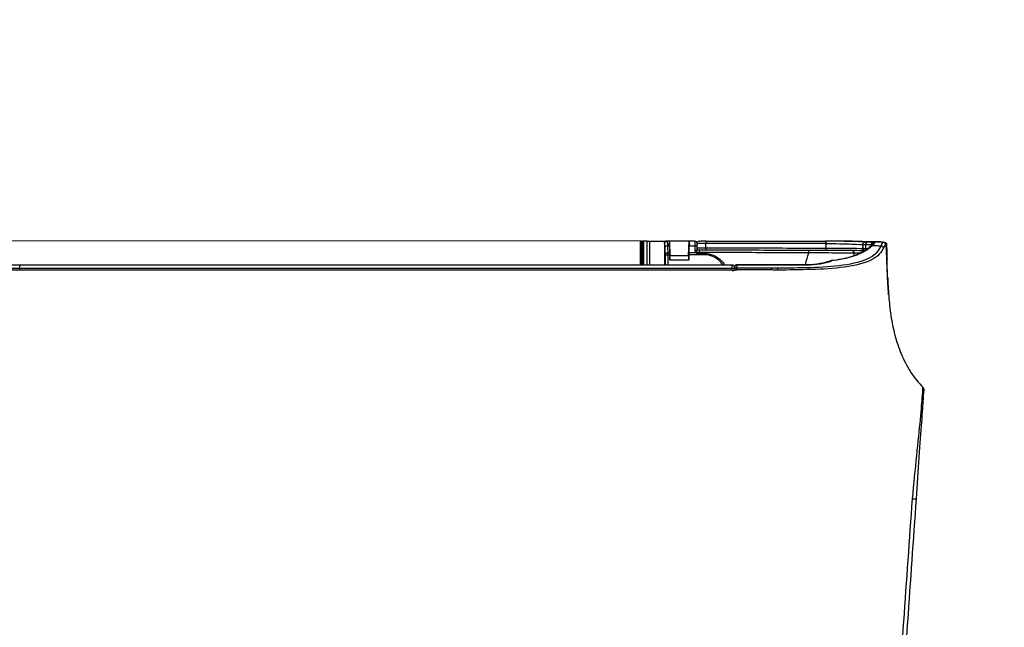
# Model space of a CAD drawing. Header units: millimetres. Extents: x -424979 to 718034, y -72486 to 344972.
# Tile 21 of 256: x 415443 to 416061, y 1934 to 2315. Entities that reach past the tile are written whole.
import ezdxf
from ezdxf import colors
from ezdxf.entities.mleader import LeaderData, LeaderLine
from ezdxf.math import Vec2, Vec3

# ---------------------------------------------------------------- set-up
doc = ezdxf.new("R2010")
doc.units = ezdxf.units.MM
doc.header["$MEASUREMENT"] = 0
doc.layers.add('IS_KLIM Opis_Średnice', color=7, linetype='Continuous', lineweight=9)
doc.layers.add('IS_KLIM_urządzenia', color=3, linetype='Continuous')

# ---------------------------------------------------------------- blocks, each defined once
blk = doc.blocks.new('G$CFEA986A8')
at = {"layer": 'IS_KLIM_urządzenia', "linetype": 'Continuous'}
for p, q in [((902.57, 201.14), (563.89, 201.26)), ((902.37, 200.15), (902.37, 200.94)), ((902.37, 196.17), (902.37, 200.15)), ((902.57, 201.14), (902.77, 201.14)), ((902.57, 201.14), (902.57, 200.15)), ((902.57, 200.15), (902.57, 196.17)), ((902.77, 200.15), (902.57, 200.15)), ((903.79, 201.14), (902.77, 201.14)), ((902.77, 200.15), (902.77, 201.14)), ((902.78, 196.17), (902.77, 200.15)), ((902.97, 200.94), (902.97, 200.15)), ((902.97, 200.15), (902.98, 196.17)), ((908.45, 201.14), (907.89, 201.14)), ((908.01, 200.14), (908.41, 200.14)), ((912.52, 201.14), (908.47, 201.14)), ((912.52, 201.14), (912.37, 198.14)), ((912.55, 201.14), (912.52, 201.14)), ((913.83, 201.14), (912.55, 201.14)), ((912.56, 198.77), (912.59, 200.14)), ((912.59, 200.14), (913.83, 200.14)), ((913.83, 199.19), (913.83, 200.14)), ((914.13, 200.84), (914.13, 199.99)), ((914.13, 199.99), (914.13, 199.04)), ((772.5, 196.17), (772.5, 196.12)), ((772.5, 195.46), (772.5, 196.12)), ((921.53, 196.12), (921.53, 196.17)), ((772.5, 195.01), (772.5, 195.46)), ((921.53, 195.01), (921.53, 195.46))]:
    blk.add_line(p, q, dxfattribs=at)
at = {"layer": 'IS_KLIM_urządzenia', "linetype": 'Continuous', "extrusion": (0, 0, -1)}
for centre, radius, start, end in [((-902.57, 200.94), 0.2, 0.06, 90), ((-902.77, 200.94), 0.2, 90, 179.94), ((-913.83, 200.84), 0.3, 90, 180), ((-949.35, 200.44), 0.5, 357.7297, 89), ((-914.63, 199.19), 0.8, 328.4419, 0), ((-914.63, 199.04), 0.5, 328.4419, 360), ((-949.38, 199.62), 0.5, 270.2, 357.9509)]:
    blk.add_arc(centre, radius, start, end, dxfattribs=at)
at = {"layer": 'IS_KLIM_urządzenia', "linetype": 'Continuous', "extrusion": (1.00954e-06, -2.82004e-16, 1)}
blk.add_arc((953.43, 198.1, 0), 0.5, 336.3033, 1.7827, dxfattribs=at)
at = {"layer": 'IS_KLIM_urządzenia', "linetype": 'Continuous', "extrusion": (1.60164e-27, -6.12303e-17, -1)}
blk.add_arc((-921.53, 195.67), 0.5, 90, 180, dxfattribs=at)
at = {"layer": 'IS_KLIM_urządzenia', "linetype": 'Continuous'}
blk.add_arc((922.53, 195.67), 0.5, 90, 180, dxfattribs=at)
for centre, major_axis, ratio, start_param, end_param in [((902.57, 200.15), (-0.2, 0), 0.005236, 4.712394, 6.283185), ((902.77, 200.15), (-0.2, 0), 0.005236, 3.141593, 4.712397), ((907.89, 200.64), (0, -0.5), 0.996195, 3.141593, 4.711612), ((908.01, 199.89), (-0.499, -0.025), 0.499537, 4.687551, 6.182407), ((913.83, 199.99), (-0.3, 0), 0.500503, 3.141593, 4.742589), ((916.08, 200.61), (0, -0.5), 0.034873, 3.089201, 4.710644), ((941.09, 200.61), (0, -0.5), 0.034873, 3.089633, 4.710644), ((941.13, 200.61), (0, 0.5), 0.034873, 6.231234, 7.852245), ((949.95, 200.45), (0.009, -0.5), 0.86661, 3.141593, 4.730312), ((950.87, 199.75), (-0.375, 0.331), 0.874767, 5.323694, 7.085331), ((951.12, 200.47), (0.009, -0.5), 0.866632, 3.141593, 4.730968), ((951.61, 200.49), (-0.144, 0.479), 0.997743, 5.938151, 6.276421), ((952.71, 199.67), (-0.457, 0.203), 0.909388, 3.595277, 5.050644), ((953.13, 200.41), (0.026, 0.499), 0.9983, 4.780824, 6.283185), ((908.08, 198.46), (-0.499, -0.025), 0.499537, 4.687551, 6.182407), ((908.08, 198.21), (-0.5, 0), 0.001724, 4.74727, 6.195919), ((913.83, 199.04), (-0.3, 0), 0.500503, 3.141593, 4.742589), ((913.95, 198.62), (-0.256, -0.157), 0.454954, 3.141593, 4.474043), ((914.63, 199.71), (0.5, 0), 0.97477, 3.141593, 4.707041), ((914.65, 199.74), (-0.002, -0.5), 0.988846, 4.715581, 6.283185), ((914.63, 198.74), (0.5, 0), 0.003693, 3.75529, 4.703662), ((914.41, 198.27), (0.084, 0.288), 0.033955, 0, 1.578937), ((914.63, 198.24), (0, -0.3), 0.034873, 3.141593, 4.710644), ((915.73, 198.24), (0, -0.3), 0.034873, 3.141593, 4.710644), ((916.08, 199.73), (-0.002, -0.5), 0.034879, 4.710765, 6.283185), ((941.17, 199.65), (-0.002, -0.5), 0.034879, 4.710765, 6.283185), ((946.76, 198.64), (0.002, 0.49), 0.738248, 4.644813, 6.283185), ((949.98, 199.62), (-0.002, -0.5), 0.86639, 4.745476, 5.27577), ((921.53, 195.67), (-0.5, 0), 0.894842, 3.141593, 4.712389), ((922.53, 195.67), (0.5, 0), 0.910452, 1.566816, 3.141593), ((922.53, 195.67), (0, 0.5), 0.009623, 5.856747, 6.283185), ((937.19, 195.67), (0, 0.5), 0.010876, 5.85437, 6.283185), ((942.41, 196.53), (0.154, -0.476), 0.571177, 2.610999, 3.141593), ((942.41, 196.53), (-0.055, 0.497), 0.256635, 5.838948, 6.28321), ((921.53, 195.01), (-0.5, 0), 0.894842, 3.141593, 4.712389), ((921.53, 195.01), (-0.5, 0), 0.001524, 1.570796, 3.141593), ((922.53, 195.11), (0.5, 0), 0.910238, 1.566572, 3.141593), ((922.53, 195.11), (0.5, 0), 0.001837, 3.141593, 4.717362), ((922.53, 195.11), (0.001, 0.5), 0.004977, 4.710563, 5.856245)]:
    blk.add_ellipse(centre, major_axis=major_axis, ratio=ratio, start_param=start_param, end_param=end_param, dxfattribs=at)
at = {"layer": 'IS_KLIM_urządzenia', "linetype": 'Continuous', "extrusion": (0, 0, -1)}
for centre, major_axis, ratio, start_param, end_param in [((912.44, 199.14), (-0.11, -2), 0.052397, 3.13883, 4.18571), ((913.83, 199.14), (0, -2), 0.005231, 2.094713, 3.141593)]:
    blk.add_ellipse(centre, major_axis=major_axis, ratio=ratio, start_param=start_param, end_param=end_param, dxfattribs=at)
at = {"layer": 'IS_KLIM_urządzenia', "linetype": 'Continuous'}
for points, degree in [([(903.79, 201.14), (903.95, 201.14), (904.1, 201.14), (904.26, 201.14)], 3), ([(903.79, 196.17), (903.79, 197.83), (903.79, 199.49), (903.79, 201.14)], 3), ([(904.26, 201.14), (904.26, 199.49), (904.26, 197.83), (904.26, 196.17)], 3), ([(907.4, 200.64), (907.39, 200.64), (907.39, 200.64), (907.39, 200.64)], 3), ([(907.39, 200.64), (907.39, 199.15), (907.39, 197.66), (907.39, 196.17)], 3), ([(907.88, 201.14), (907.89, 201.14), (907.89, 201.14), (907.89, 201.14)], 3), ([(908.41, 200.14), (908.42, 199.66), (908.43, 199.17), (908.44, 198.69)], 3), ([(908.47, 201.14), (908.46, 201.14), (908.45, 201.14), (908.45, 201.14)], 3), ([(908.62, 198.14), (908.57, 199.14), (908.52, 200.14), (908.47, 201.14)], 3), ([(914.13, 200.54), (914.13, 200.36), (914.13, 200.17), (914.13, 199.99)], 3), ([(916.07, 199.74), (916.07, 200.03), (916.07, 200.32), (916.07, 200.62)], 3), ([(916.08, 201.11), (924.42, 201.11), (932.75, 201.11), (941.09, 201.11)], 3), ([(941.07, 200.62), (941.08, 200.62), (941.1, 200.62), (941.11, 200.62)], 3), ([(950.89, 200.21), (949.55, 198.7), (946.42, 197.44), (942.41, 196.99)], 3), ([(948.85, 200.42), (948.86, 200.19), (948.87, 199.97), (948.87, 199.74)], 3), ([(951.64, 200.99), (951.56, 200.97), (951.29, 200.69), (950.89, 200.21)], 3), ([(951.53, 200.98), (951.42, 200.97), (951.28, 200.97), (951.11, 200.97)], 3), ([(951.65, 200.98), (951.47, 200.97)], 1), ([(951.65, 200.99), (951.65, 200.99), (951.64, 200.99), (951.64, 200.99)], 3), ([(951.87, 200.98), (951.87, 200.98), (951.87, 200.98), (951.87, 200.98)], 3), ([(951.88, 200.98), (952.37, 200.96), (952.87, 200.93), (953.37, 200.9)], 3), ([(952.73, 200.13), (952.95, 200.65), (953.08, 200.92), (953.16, 200.91)], 3), ([(953.63, 200.42), (953.55, 200.42), (953.42, 200.17), (953.2, 199.67)], 3), ([(953.38, 200.9), (953.63, 200.89), (953.84, 200.67), (953.85, 200.42)], 3), ([(953.78, 200.42), (953.74, 200.42), (953.73, 200.42), (953.63, 200.42)], 3), ([(907.58, 196.17), (907.58, 196.85), (907.59, 197.53), (907.59, 198.21)], 3), ([(908.07, 198.21), (908.07, 197.53), (908.07, 196.85), (908.07, 196.17)], 3), ([(908.46, 198.19), (908.33, 198.19), (908.2, 198.2), (908.07, 198.21)], 3), ([(908.08, 198.71), (908.2, 198.7), (908.32, 198.69), (908.44, 198.69)], 3), ([(914.4, 198.27), (913.78, 198.27), (913.16, 198.27), (912.54, 198.27)], 3), ([(912.56, 198.77), (913.02, 198.77), (913.48, 198.77), (913.94, 198.77)], 3), ([(914.13, 198.74), (914.13, 198.82), (914.13, 198.91), (914.13, 198.98)], 3), ([(914.62, 198.24), (914.55, 198.24), (914.47, 198.25), (914.4, 198.27)], 3), ([(914.49, 198.56), (914.54, 198.54), (914.59, 198.54), (914.63, 198.54)], 3), ([(914.65, 199.24), (914.64, 199.24), (914.63, 199.24), (914.63, 199.23)], 3), ([(936.94, 196.3), (937.09, 197.09), (937.3, 197.88), (937.59, 198.66)], 3), ([(937.59, 198.66), (937.59, 198.66), (937.59, 198.66), (937.59, 198.66)], 3), ([(947, 198.6), (946.98, 198.42), (946.96, 198.23), (946.95, 198.04)], 3), ([(947.09, 198.59), (947.05, 198.6), (947.01, 198.6), (946.96, 198.61)], 3), ([(948.88, 199.6), (948.88, 199.6), (949.11, 199.6), (949.55, 199.6)], 3), ([(949.55, 199.6), (949.68, 199.6), (949.82, 199.6), (949.95, 199.6)], 3), ([(953.9, 198.93), (953.92, 198.4), (953.94, 197.87), (953.95, 197.34)], 3), ([(448.64, 196.29), (505.06, 196.29), (561.48, 196.29), (772.5, 196.17)], 3), ([(772.5, 196.12), (561.48, 196.24), (505.06, 196.24), (448.64, 196.24)], 3), ([(772.5, 196.17), (822.17, 196.17), (871.85, 196.17), (921.53, 196.17)], 3), ([(942.26, 197.01), (940.8, 196.54), (939.06, 196.17), (937.19, 196.17)], 3), ([(937.19, 196.13), (939.13, 196.13), (940.91, 196.5), (942.41, 196.99)], 3), ([(942.26, 197.01), (941.32, 196.71), (940.35, 196.47), (939.34, 196.33)], 3), ([(954.08, 193.57), (954.03, 194.82), (953.99, 196.07), (953.96, 197.32)], 3), ([(772.5, 195.01), (561.48, 195.13), (505.06, 195.13), (448.64, 195.13)], 3), ([(922.03, 195.11), (922.03, 195.29), (922.03, 195.48), (922.03, 195.67)], 3), ([(922.03, 195.1), (922.03, 195.07), (922.03, 195.04), (922.03, 195.01)], 3), ([(922.53, 195.56), (924.95, 195.55), (927.37, 195.55), (929.79, 195.53)], 3), ([(929.79, 195.08), (927.37, 195.09), (924.95, 195.1), (922.53, 195.1)], 3), ([(929.79, 195.53), (929.79, 195.45), (929.79, 195.27), (929.79, 195.08)], 3), ([(929.79, 195.53), (930.21, 195.53), (930.63, 195.53), (931.05, 195.53)], 3), ([(931.05, 195.07), (931.04, 195.07), (931.03, 195.07), (931.02, 195.07)], 3), ([(954.08, 193.57), (954.08, 193.49), (954.09, 193.42), (954.09, 193.34)], 3), ([(957.65, 175.95), (957.61, 176.03), (957.57, 176.11), (957.53, 176.2)], 3), ([(961.41, 170.57), (961.6, 170.37), (961.7, 170.09), (961.68, 169.81)], 3), ([(959.21, 147.27), (958, 130.15), (956.79, 113.02), (955.58, 95.9)], 3), ([(956.51, 95.85), (957.7, 112.97), (958.9, 130.09), (960.1, 147.21)], 3)]:
    blk.add_open_spline(points, degree=degree, dxfattribs=at)
for points, knots in [([(904.26, 201.14), (905.3, 201.14), (906.35, 201.14), (907.41, 201.14), (907.42, 201.14), (907.59, 201.14), (907.74, 201.14), (907.88, 201.14)], [0, 0, 0, 0, 0.863472, 0.863472, 0.877231, 0.877231, 1, 1, 1, 1]), ([(907.39, 200.64), (907.39, 200.7), (907.4, 200.75), (907.43, 200.86), (907.46, 200.91), (907.53, 201), (907.57, 201.04), (907.67, 201.09), (907.72, 201.12), (907.81, 201.14), (907.85, 201.14), (907.88, 201.14)], [0, 0, 0, 0, 0.21439, 0.21439, 0.428764, 0.428764, 0.643392, 0.643392, 0.858543, 0.858543, 1, 1, 1, 1]), ([(907.51, 199.89), (907.5, 200.05), (907.49, 200.2), (907.47, 200.42), (907.45, 200.5), (907.43, 200.61), (907.41, 200.64), (907.4, 200.64)], [0, 0, 0, 0, 0.353543, 0.353543, 0.676789, 0.676789, 1, 1, 1, 1]), ([(907.58, 198.46), (907.57, 198.71), (907.56, 198.96), (907.53, 199.44), (907.52, 199.66), (907.51, 199.89)], [0, 0, 0, 0, 0.522709, 0.522709, 1, 1, 1, 1]), ([(907.89, 201.14), (907.91, 201.14), (907.92, 201.1), (907.95, 200.95), (907.96, 200.84), (907.99, 200.55), (908, 200.35), (908.01, 200.14)], [0, 0, 0, 0, 0.323073, 0.323073, 0.646292, 0.646292, 1, 1, 1, 1]), ([(908.01, 200.14), (908.02, 199.85), (908.04, 199.56), (908.06, 199.09), (908.07, 198.9), (908.08, 198.71)], [0, 0, 0, 0, 0.604042, 0.604042, 1, 1, 1, 1]), ([(908.41, 200.14), (908.41, 200.33), (908.4, 200.51), (908.41, 200.8), (908.41, 200.92), (908.42, 201.09), (908.44, 201.14), (908.45, 201.14)], [0, 0, 0, 0, 0.320954, 0.320954, 0.641904, 0.641904, 1, 1, 1, 1]), ([(916.08, 201.11), (915.92, 201.11), (915.58, 201.11), (915.09, 201.1), (914.76, 201.08), (914.6, 201.05), (914.48, 201.03), (914.36, 200.97), (914.25, 200.87), (914.17, 200.73), (914.13, 200.61), (914.14, 200.54), (914.14, 200.54)], [0, 0, 0, 0, 0.161926, 0.367066, 0.579486, 0.703061, 0.770747, 0.816557, 0.869414, 0.929709, 0.994845, 1, 1, 1, 1]), ([(916.07, 200.62), (915.94, 200.62), (915.82, 200.61), (915.48, 200.61), (915.27, 200.61), (914.89, 200.6), (914.71, 200.59), (914.43, 200.58), (914.32, 200.57), (914.17, 200.56), (914.13, 200.55), (914.13, 200.54)], [0, 0, 0, 0, 0.119883, 0.119883, 0.339691, 0.339691, 0.55974, 0.55974, 0.779888, 0.779888, 1, 1, 1, 1]), ([(941.07, 200.62), (940.74, 200.62), (940.4, 200.62), (938.74, 200.62), (937.41, 200.62), (930.74, 200.62), (925.41, 200.62), (918.74, 200.62), (917.4, 200.62), (916.07, 200.62)], [0, 0, 0, 0, 0.039967, 0.039967, 0.199835, 0.199835, 0.839306, 0.839306, 1, 1, 1, 1]), ([(931.05, 195.53), (933.36, 195.52), (935.66, 195.57), (940.26, 195.7), (942.58, 195.82), (946.89, 196.44), (948.95, 196.94), (951.65, 198.37), (952.34, 199.25), (952.73, 200.13)], [0, 0, 0, 0, 0.25, 0.25, 0.5, 0.5, 0.75, 0.75, 1, 1, 1, 1]), ([(948.84, 201.02), (948.83, 201.02), (948.3, 201.03), (947.14, 201.07), (945.21, 201.1), (943.52, 201.11), (942.31, 201.11), (941.7, 201.11), (941.39, 201.11), (941.22, 201.11), (941.13, 201.11), (941.09, 201.11)], [0, 0, 0, 0, 0.004945, 0.253708, 0.502472, 0.751236, 0.875618, 0.937809, 0.968905, 0.984452, 1, 1, 1, 1]), ([(941.11, 200.62), (941.11, 200.6), (941.11, 200.58), (941.13, 200.26), (941.14, 199.95), (941.15, 199.65)], [0, 0, 0, 0, 0.050907, 0.050907, 1, 1, 1, 1]), ([(941.11, 200.62), (943.18, 200.61), (945.18, 200.56), (948.02, 200.45), (948.85, 200.42), (948.85, 200.42)], [0, 0, 0, 0, 0.5, 0.5, 1, 1, 1, 1]), ([(949.34, 200.94), (949.35, 200.94), (948.46, 200.96), (945.43, 201.07), (943.32, 201.12), (941.13, 201.11)], [0, 0, 0, 0, 0.5, 0.5, 1, 1, 1, 1]), ([(950.4, 200.02), (950.34, 199.94), (950.05, 199.6), (949.22, 199.02), (947.89, 198.34), (946.25, 197.76), (944.39, 197.32), (942.98, 197.08), (942.2, 197.02), (942.12, 197.01)], [0, 0, 0, 0, 0.063833, 0.253259, 0.439583, 0.622959, 0.803555, 0.981106, 1, 1, 1, 1]), ([(948.84, 201.02), (949.2, 201), (949.92, 200.98), (950.51, 200.96), (950.78, 200.96), (950.82, 200.96)], [0, 0, 0, 0, 0.463265, 0.920562, 1, 1, 1, 1]), ([(948.85, 200.42), (948.85, 200.42), (948.93, 200.42), (949.2, 200.42), (949.34, 200.43), (949.52, 200.43)], [0, 0, 0, 0, 0.594507, 0.594507, 1, 1, 1, 1]), ([(948.85, 200.42), (948.86, 200.2), (948.87, 199.99), (948.88, 199.72), (948.88, 199.66), (948.88, 199.6)], [0, 0, 0, 0, 0.787839, 0.787839, 1, 1, 1, 1]), ([(948.9, 198.92), (948.9, 199.03), (948.9, 199.14), (948.89, 199.41), (948.88, 199.57), (948.87, 199.78), (948.87, 199.84), (948.87, 199.9)], [0, 0, 0, 0, 0.306223, 0.306223, 0.782025, 0.782025, 1, 1, 1, 1]), ([(948.87, 199.88), (948.87, 199.82), (948.87, 199.77), (948.88, 199.57), (948.89, 199.41), (948.9, 199.14), (948.9, 199.03), (948.9, 198.92)], [0, 0, 0, 0, 0.200661, 0.200661, 0.688787, 0.688787, 1, 1, 1, 1]), ([(949.94, 200.95), (949.78, 200.94), (949.65, 200.94), (949.41, 200.94), (949.34, 200.94), (949.34, 200.94)], [0, 0, 0, 0, 0.405495, 0.405495, 1, 1, 1, 1]), ([(949.52, 200.43), (949.68, 200.43), (949.85, 200.44), (950.24, 200.44), (950.46, 200.45), (950.68, 200.45)], [0, 0, 0, 0, 0.427577, 0.427577, 1, 1, 1, 1]), ([(949.55, 199.6), (949.54, 199.67), (949.54, 199.74), (949.53, 200.01), (949.52, 200.22), (949.52, 200.43)], [0, 0, 0, 0, 0.242772, 0.242772, 1, 1, 1, 1]), ([(951.11, 200.97), (951.05, 200.97), (951, 200.97), (950.61, 200.96), (950.27, 200.95), (949.94, 200.95)], [0, 0, 0, 0, 0.140287, 0.140287, 1, 1, 1, 1]), ([(951.47, 200.97), (951.44, 200.96), (951.35, 200.93), (951.24, 200.85), (951.05, 200.69), (950.79, 200.42), (950.54, 200.13), (950.49, 200.07)], [0, 0, 0, 0, 0.055654, 0.152218, 0.398919, 0.883415, 1, 1, 1, 1]), ([(950.89, 200.21), (951.29, 200.19), (951.68, 200.18), (952.3, 200.15), (952.51, 200.14), (952.73, 200.13)], [0, 0, 0, 0, 0.64643, 0.64643, 1, 1, 1, 1]), ([(951.3, 200.97), (951.33, 200.97), (951.36, 200.97), (951.43, 200.97), (951.47, 200.97), (951.52, 200.97), (951.53, 200.98), (951.53, 200.98)], [0, 0, 0, 0, 0.196485, 0.196485, 0.598241, 0.598241, 1, 1, 1, 1]), ([(953.16, 200.91), (952.82, 200.93), (952.49, 200.95), (951.99, 200.98), (951.82, 200.98), (951.65, 200.99)], [0, 0, 0, 0, 0.665624, 0.665624, 1, 1, 1, 1]), ([(953.16, 200.91), (953.26, 200.91), (953.27, 200.91), (953.35, 200.9), (953.38, 200.9), (953.38, 200.9)], [0, 0, 0, 0, 0.500965, 0.500965, 1, 1, 1, 1]), ([(954.28, 189.89), (954.28, 189.89), (954.28, 189.9), (954.27, 190.02), (954.23, 190.6), (954.14, 191.94), (954.03, 194.22), (953.91, 197.18), (953.82, 199.32), (953.78, 200.42)], [0, 0, 0, 0, 0.003556, 0.013419, 0.063305, 0.179289, 0.407722, 0.697868, 1, 1, 1, 1]), ([(953.85, 200.42), (953.85, 200.42), (953.85, 200.42), (953.85, 200.42), (953.82, 200.42), (953.79, 200.42), (953.79, 200.42), (953.79, 200.42)], [0, 0, 0, 0, 0.184418, 0.184418, 0.99996, 0.99996, 1, 1, 1, 1]), ([(953.85, 200.35), (953.85, 200.35), (953.85, 200.34), (953.85, 200.28), (953.86, 200.2), (953.87, 199.99), (953.87, 199.86), (953.88, 199.58), (953.89, 199.42), (953.9, 199.15), (953.9, 199.04), (953.9, 198.93)], [0, 0, 0, 0, 0.028642, 0.028642, 0.295178, 0.295178, 0.560807, 0.560807, 0.826045, 0.826045, 1, 1, 1, 1]), ([(907.58, 198.46), (907.58, 198.45), (907.58, 198.45), (907.58, 198.41), (907.58, 198.37), (907.59, 198.3), (907.59, 198.25), (907.59, 198.21)], [0, 0, 0, 0, 0.085637, 0.085637, 0.50049, 0.50049, 1, 1, 1, 1]), ([(908.07, 198.21), (908.07, 198.21), (908.07, 198.22), (908.07, 198.3), (908.07, 198.39), (908.07, 198.54), (908.08, 198.61), (908.08, 198.68), (908.08, 198.7), (908.08, 198.71)], [0, 0, 0, 0, 0.016895, 0.016895, 0.500026, 0.500026, 0.914477, 0.914477, 1, 1, 1, 1]), ([(908.44, 198.69), (908.44, 198.59), (908.45, 198.48), (908.46, 198.31), (908.46, 198.25), (908.46, 198.19)], [0, 0, 0, 0, 0.648219, 0.648219, 1, 1, 1, 1]), ([(908.46, 198.19), (908.46, 198.17), (908.46, 198.16), (908.48, 197.81), (908.5, 197.48), (908.52, 197.14)], [0, 0, 0, 0, 0.042191, 0.042191, 1, 1, 1, 1]), ([(908.52, 197.14), (908.51, 197.26), (908.51, 197.37), (908.5, 197.58), (908.5, 197.68), (908.49, 197.86), (908.49, 197.93), (908.5, 198.05), (908.5, 198.09), (908.51, 198.13), (908.51, 198.14), (908.52, 198.14)], [0, 0, 0, 0, 0.215427, 0.215427, 0.43087, 0.43087, 0.646084, 0.646084, 0.860997, 0.860997, 1, 1, 1, 1]), ([(908.52, 198.14), (909.18, 198.14), (909.85, 198.14), (910.52, 198.14), (910.53, 198.14), (911.18, 198.14), (911.83, 198.14), (912.48, 198.14)], [0, 0, 0, 0, 0.504617, 0.504617, 0.508808, 0.508808, 1, 1, 1, 1]), ([(912.48, 197.14), (912.49, 197.48), (912.51, 197.81), (912.53, 198.18), (912.53, 198.23), (912.54, 198.27)], [0, 0, 0, 0, 0.885108, 0.885108, 1, 1, 1, 1]), ([(912.48, 198.14), (912.48, 198.14), (912.49, 198.12), (912.5, 198.05), (912.5, 197.99), (912.5, 197.85), (912.5, 197.77), (912.5, 197.58), (912.49, 197.47), (912.48, 197.29), (912.48, 197.22), (912.48, 197.14)], [0, 0, 0, 0, 0.215444, 0.215444, 0.430943, 0.430943, 0.645652, 0.645652, 0.859614, 0.859614, 1, 1, 1, 1]), ([(912.54, 198.27), (912.54, 198.38), (912.55, 198.5), (912.55, 198.66), (912.55, 198.72), (912.56, 198.77)], [0, 0, 0, 0, 0.645591, 0.645591, 1, 1, 1, 1]), ([(913.94, 198.77), (913.98, 198.69), (914.02, 198.61), (914.12, 198.47), (914.18, 198.41), (914.3, 198.32), (914.35, 198.29), (914.4, 198.27)], [0, 0, 0, 0, 0.40011, 0.40011, 0.760145, 0.760145, 1, 1, 1, 1]), ([(914.16, 199.74), (914.19, 199.74), (914.26, 199.74), (914.47, 199.74), (914.61, 199.74), (914.94, 199.74), (915.13, 199.74), (915.57, 199.74), (915.82, 199.74), (916.07, 199.74)], [0, 0, 0, 0, 0.243193, 0.243193, 0.486385, 0.486385, 0.729578, 0.729578, 1, 1, 1, 1]), ([(914.49, 198.56), (914.46, 198.57), (914.43, 198.58), (914.36, 198.62), (914.32, 198.65), (914.26, 198.7), (914.24, 198.73), (914.22, 198.76), (914.21, 198.77), (914.21, 198.78)], [0, 0, 0, 0, 0.256779, 0.256779, 0.615768, 0.615768, 0.927089, 0.927089, 1, 1, 1, 1]), ([(915.72, 198.24), (915.52, 198.24), (915.32, 198.24), (914.96, 198.24), (914.79, 198.24), (914.62, 198.24)], [0, 0, 0, 0, 0.545123, 0.545123, 1, 1, 1, 1]), ([(914.63, 199.23), (914.63, 199.21), (914.63, 199.19), (914.63, 199.13), (914.63, 199.09), (914.63, 199.01), (914.63, 198.96), (914.63, 198.85), (914.63, 198.8), (914.63, 198.74)], [0, 0, 0, 0, 0.251437, 0.251437, 0.502865, 0.502865, 0.754279, 0.754279, 1, 1, 1, 1]), ([(937.59, 198.66), (937.25, 198.66), (936.92, 198.66), (935.26, 198.67), (933.92, 198.67), (927.26, 198.7), (921.92, 198.72), (915.94, 198.74), (915.28, 198.74), (914.63, 198.74)], [0, 0, 0, 0, 0.043508, 0.043508, 0.217737, 0.217737, 0.914651, 0.914651, 1, 1, 1, 1]), ([(914.63, 198.54), (914.83, 198.54), (915.03, 198.54), (915.4, 198.54), (915.57, 198.54), (915.73, 198.54)], [0, 0, 0, 0, 0.545123, 0.545123, 1, 1, 1, 1]), ([(916.08, 199.23), (915.89, 199.24), (915.71, 199.24), (915.38, 199.24), (915.24, 199.24), (914.99, 199.24), (914.89, 199.24), (914.73, 199.24), (914.67, 199.24), (914.65, 199.24)], [0, 0, 0, 0, 0.270422, 0.270422, 0.513615, 0.513615, 0.756808, 0.756808, 1, 1, 1, 1]), ([(919.6, 196.19), (919.44, 196.43), (919.25, 196.66), (918.18, 197.73), (916.97, 198.24), (915.72, 198.24)], [0, 0, 0, 0, 0.192531, 0.192531, 1, 1, 1, 1]), ([(915.73, 198.54), (917.05, 198.54), (918.35, 198), (919.54, 196.8), (919.78, 196.5), (919.98, 196.17)], [0, 0, 0, 0, 0.772238, 0.772238, 1, 1, 1, 1]), ([(916.07, 199.74), (916.4, 199.73), (916.73, 199.73), (918.4, 199.73), (919.73, 199.72), (926.39, 199.7), (931.72, 199.68), (938.42, 199.66), (939.78, 199.65), (941.15, 199.65)], [0, 0, 0, 0, 0.039838, 0.039838, 0.199192, 0.199192, 0.836607, 0.836607, 1, 1, 1, 1]), ([(941.17, 199.15), (940.83, 199.15), (940.5, 199.15), (938.83, 199.16), (937.5, 199.16), (930.84, 199.18), (925.51, 199.2), (918.81, 199.22), (917.45, 199.23), (916.08, 199.23)], [0, 0, 0, 0, 0.039838, 0.039838, 0.199192, 0.199192, 0.836607, 0.836607, 1, 1, 1, 1]), ([(953.2, 199.67), (952.8, 198.78), (952.09, 197.91), (949.34, 196.5), (947.25, 196), (942.85, 195.37), (940.48, 195.24), (935.77, 195.12), (933.41, 195.07), (931.05, 195.07)], [0, 0, 0, 0, 0.25, 0.25, 0.5, 0.5, 0.75, 0.75, 1, 1, 1, 1]), ([(937.59, 198.66), (937.59, 198.72), (937.59, 198.77), (937.59, 198.88), (937.59, 198.93), (937.59, 199.02), (937.58, 199.05), (937.58, 199.11), (937.58, 199.14), (937.58, 199.15), (937.58, 199.16), (937.58, 199.16), (937.58, 199.16), (937.58, 199.16)], [0, 0, 0, 0, 0.215384, 0.215384, 0.430768, 0.430768, 0.646164, 0.646164, 0.861588, 0.861588, 0.968092, 0.968092, 1, 1, 1, 1]), ([(947, 198.61), (945.56, 198.61), (943.97, 198.62), (940.8, 198.64), (939.2, 198.65), (937.59, 198.66)], [0, 0, 0, 0, 0.5, 0.5, 1, 1, 1, 1]), ([(941.15, 199.65), (943.21, 199.64), (945.21, 199.62), (948.05, 199.61), (948.88, 199.6), (948.88, 199.6)], [0, 0, 0, 0, 0.5, 0.5, 1, 1, 1, 1]), ([(948.92, 199.12), (948.52, 199.12), (947.86, 199.12), (945.48, 199.13), (943.36, 199.14), (941.17, 199.15)], [0, 0, 0, 0, 0.365319, 0.365319, 1, 1, 1, 1]), ([(946.96, 198.61), (946.96, 198.63), (946.96, 198.65), (946.96, 198.69), (946.95, 198.71), (946.95, 198.77), (946.94, 198.81), (946.93, 198.9), (946.91, 198.95), (946.88, 199.03), (946.86, 199.06), (946.82, 199.11), (946.8, 199.12), (946.77, 199.13), (946.77, 199.13), (946.76, 199.13)], [0, 0, 0, 0, 0.079375, 0.079375, 0.152142, 0.152142, 0.308093, 0.308093, 0.533795, 0.533795, 0.744603, 0.744603, 0.955402, 0.955402, 1, 1, 1, 1]), ([(947.12, 198.6), (947.11, 198.6), (947.11, 198.6), (947.1, 198.6), (947.1, 198.6), (947.09, 198.6), (947.09, 198.6), (947.09, 198.6), (947.09, 198.6), (947.09, 198.59), (947.09, 198.59), (947.09, 198.59), (947.09, 198.59), (947.09, 198.59)], [0, 0, 0, 0, 0.615634, 0.615634, 0.835116, 0.835116, 0.937229, 0.937229, 0.970666, 0.970666, 0.991316, 0.991316, 1, 1, 1, 1]), ([(948.34, 198.61), (948.2, 198.61), (948.06, 198.61), (947.67, 198.6), (947.43, 198.6), (947.12, 198.6)], [0, 0, 0, 0, 0.367139, 0.367139, 1, 1, 1, 1]), ([(948.9, 198.9), (948.9, 198.95), (948.9, 199), (948.89, 199.17), (948.89, 199.28), (948.88, 199.46), (948.88, 199.53), (948.88, 199.59), (948.88, 199.6), (948.88, 199.6)], [0, 0, 0, 0, 0.111069, 0.111069, 0.444253, 0.444253, 0.778253, 0.778253, 1, 1, 1, 1]), ([(948.89, 199.29), (948.89, 199.28), (948.89, 199.28), (948.89, 199.17), (948.9, 199.05), (948.9, 198.92)], [0, 0, 0, 0, 0.062899, 0.062899, 1, 1, 1, 1]), ([(953.96, 197.32), (953.96, 197.33), (953.96, 197.35), (953.95, 197.46), (953.95, 197.55), (953.94, 197.71), (953.94, 197.79), (953.94, 197.89), (953.94, 197.92), (953.94, 197.94)], [0, 0, 0, 0, 0.073533, 0.073533, 0.446951, 0.446951, 0.819136, 0.819136, 1, 1, 1, 1]), ([(953.96, 197.32), (953.96, 197.33), (953.96, 197.35), (953.95, 197.46), (953.95, 197.55), (953.94, 197.71), (953.94, 197.79), (953.94, 197.89), (953.94, 197.92), (953.94, 197.94)], [0, 0, 0, 0, 0.073549, 0.073549, 0.446953, 0.446953, 0.819124, 0.819124, 1, 1, 1, 1]), ([(953.96, 197.32), (953.96, 197.33), (953.96, 197.35), (953.95, 197.46), (953.95, 197.55), (953.94, 197.71), (953.94, 197.79), (953.94, 197.89), (953.94, 197.92), (953.94, 197.94)], [0, 0, 0, 0, 0.07355, 0.07355, 0.446954, 0.446954, 0.819125, 0.819125, 1, 1, 1, 1]), ([(921.53, 196.12), (921.36, 196.12), (921.19, 196.12), (919.69, 196.12), (918.36, 196.12), (911.69, 196.12), (906.36, 196.12), (879.69, 196.12), (858.36, 196.12), (815.52, 196.12), (794.01, 196.12), (772.5, 196.12)], [0, 0, 0, 0, 0.003355, 0.003355, 0.030195, 0.030195, 0.137556, 0.137556, 0.566999, 0.566999, 1, 1, 1, 1]), ([(912.48, 197.14), (911.81, 197.14), (911.14, 197.14), (909.82, 197.14), (909.17, 197.14), (908.52, 197.14)], [0, 0, 0, 0, 0.504597, 0.504597, 1, 1, 1, 1]), ([(921.53, 195.46), (921.53, 195.61), (921.53, 195.76), (921.53, 195.98), (921.53, 196.05), (921.53, 196.12)], [0, 0, 0, 0, 0.674854, 0.674854, 1, 1, 1, 1]), ([(937.19, 196.17), (933.26, 196.17), (929.32, 196.17), (924.43, 196.17), (923.48, 196.17), (922.53, 196.17)], [0, 0, 0, 0, 0.804889, 0.804889, 1, 1, 1, 1]), ([(922.53, 196.13), (922.53, 195.99), (922.53, 195.85), (922.53, 195.66), (922.53, 195.61), (922.53, 195.56)], [0, 0, 0, 0, 0.728288, 0.728288, 1, 1, 1, 1]), ([(922.53, 196.13), (922.69, 196.13), (922.86, 196.13), (924.36, 196.13), (925.69, 196.13), (930.41, 196.13), (933.8, 196.13), (937.19, 196.13)], [0, 0, 0, 0, 0.033958, 0.033958, 0.30672, 0.30672, 1, 1, 1, 1]), ([(448.64, 195.58), (499.41, 195.58), (550.18, 195.58), (761.2, 195.46), (766.85, 195.46), (772.5, 195.46)], [0, 0, 0, 0, 0.899861, 0.899861, 1, 1, 1, 1]), ([(772.5, 195.46), (778.46, 195.46), (784.43, 195.46), (834.1, 195.46), (877.81, 195.46), (921.53, 195.46)], [0, 0, 0, 0, 0.120088, 0.120088, 1, 1, 1, 1]), ([(917.32, 195.01), (917.22, 195.01), (917.12, 195.01), (911.69, 195.01), (906.36, 195.01), (879.69, 195.01), (858.36, 195.01), (815.52, 195.01), (794.01, 195.01), (772.5, 195.01)], [0, 0, 0, 0, 0.002026, 0.002026, 0.112505, 0.112505, 0.554422, 0.554422, 1, 1, 1, 1]), ([(921.53, 195.01), (921.36, 195.01), (921.19, 195.01), (919.79, 195.01), (918.56, 195.01), (917.32, 195.01)], [0, 0, 0, 0, 0.118862, 0.118862, 1, 1, 1, 1]), ([(931.02, 195.07), (930.61, 195.07), (930.2, 195.07), (929.79, 195.08), (929.79, 195.08), (929.79, 195.08)], [0, 0, 0, 0, 0.999951, 0.999951, 1, 1, 1, 1]), ([(931.05, 195.53), (931.05, 195.5), (931.05, 195.46), (931.05, 195.41), (931.05, 195.4), (931.05, 195.34), (931.05, 195.29), (931.05, 195.19), (931.05, 195.13), (931.05, 195.07)], [0, 0, 0, 0, 0.339646, 0.339646, 0.410746, 0.410746, 0.705373, 0.705373, 1, 1, 1, 1]), ([(954.08, 193.57), (954.09, 193.47), (954.15, 191.99), (954.3, 189.13), (954.78, 185.02), (955.5, 181.64), (956.33, 179), (957.09, 177.07), (958, 175.22), (959.36, 172.98), (960.56, 171.47), (961.41, 170.57)], [0, 0, 0, 0, 0.012305, 0.179842, 0.347379, 0.514916, 0.598685, 0.682453, 0.766222, 0.84999, 1, 1, 1, 1]), ([(961.41, 170.57), (961.41, 170.57), (961.37, 169.97), (961.19, 167.65), (961.06, 165.95), (960.67, 161.68), (960.4, 159.11), (959.8, 153.41), (959.5, 150.38), (959.21, 147.27)], [0, 0, 0, 0, 0.250123, 0.250123, 0.500082, 0.500082, 0.750041, 0.750041, 1, 1, 1, 1]), ([(960.1, 147.21), (960.31, 150.21), (960.51, 153.15), (960.9, 158.69), (961.08, 161.2), (961.37, 165.35), (961.48, 167), (961.64, 169.24), (961.68, 169.81), (961.68, 169.81)], [0, 0, 0, 0, 0.25, 0.25, 0.5, 0.5, 0.75, 0.75, 1, 1, 1, 1]), ([(959.21, 147.27), (959.32, 147.27), (959.43, 147.26), (959.63, 147.24), (959.72, 147.24), (959.88, 147.23), (959.95, 147.22), (960.04, 147.21), (960.07, 147.21), (960.09, 147.21), (960.1, 147.21), (960.1, 147.21)], [0, 0, 0, 0, 0.230435, 0.230435, 0.460869, 0.460869, 0.691304, 0.691304, 0.881057, 0.881057, 1, 1, 1, 1]), ([(959.21, 147.27), (959.21, 147.27), (959.21, 147.27), (959.21, 147.27), (959.21, 147.27), (959.21, 147.27)], [0, 0, 0, 0, 0.629495, 0.629495, 1, 1, 1, 1])]:
    blk.add_open_spline(points, degree=3, knots=knots, dxfattribs=at)

msp = doc.modelspace()

# ---------------------------------------------------------------- leaders
at = {"layer": 'IS_KLIM Opis_Średnice', "ltscale": 30}
ml = msp.add_multileader_mtext('Standard', dxfattribs=at)
ml.set_content('{\\fArial|b0|i0|c238|p0;\\C7;Typ: Jednostka wewnętrzna \\P\\P\\pi0,l2.25,a0.5,sm1,q*;\\H0.916667x;\\C256;- moc chłodnicza z tabelą poniżej (płynna regulacja),\\P- spręż 0-90Pa, fabryczna nastawa 25Pa,\\P- min. cztery biegi, maksymalne ciśnienie akustyczne na \\A1;poszcz. biegach: 25/26/27/28 dB(A)\\P\\pi2.25,l0;- zasilanie z agregatu, sterownik przewodowy.', color=256)
ml.set_leader_properties()
ml.build(insert=Vec2(0, 0))
ml.multileader.update_dxf_attribs({"text_left_attachment_type": 6, "text_right_attachment_type": 6, "dogleg_length": 0.36, "arrow_head_size": 12})
ctx = ml.context
ctx.base_point, ctx.char_height, ctx.arrow_head_size, ctx.landing_gap_size, ctx.plane_origin = Vec3(399283.78, 1253.51), 600, 12, 6, Vec3(411122.5, -2258.88)
ctx.left_attachment, ctx.right_attachment = 6, 6
notes = []
notes.append((ctx, [(0, (1, 1, 0), (430719.66, 1253.51), (-1, 0), 1.08, [(0, [(430709.66, 1253.51)], 256, [])])]))
ctx.mtext.insert, ctx.mtext.width, ctx.mtext.defined_height, ctx.mtext.flow_direction = Vec3(399289.78, 2015.21), 35493.6234, 5800, 5
ctx.mtext.has_bg_fill, ctx.mtext.bg_color, ctx.mtext.bg_scale_factor, ctx.mtext.bg_transparency, ctx.mtext.use_window_bg_color = 1, -939524096, 1.5, 0, 1
for ctx, leaders in notes:
    for number, flags, end, landing, length, lines in leaders:
        leader = LeaderData()
        leader.index, (leader.has_last_leader_line, leader.has_dogleg_vector, leader.attachment_direction) = number, flags
        leader.last_leader_point, leader.dogleg_vector, leader.dogleg_length = Vec3(end), Vec3(landing), length
        for number, points, colour, breaks in lines:
            line = LeaderLine()
            line.index, line.vertices, line.color, line.breaks = number, Vec3.list(points), colors.encode_raw_color(colour), breaks
            leader.lines.append(line)
        ctx.leaders.append(leader)

# ---------------------------------------------------------------- next in the draw order: block references
at = {"layer": 'IS_KLIM_urządzenia', "xscale": 3, "yscale": 3, "zscale": 3, "rotation": 360}
msp.add_blockref('G$CFEA986A8', (413125.71, 1572.98), dxfattribs=at)

doc.saveas('drawing.dxf')
